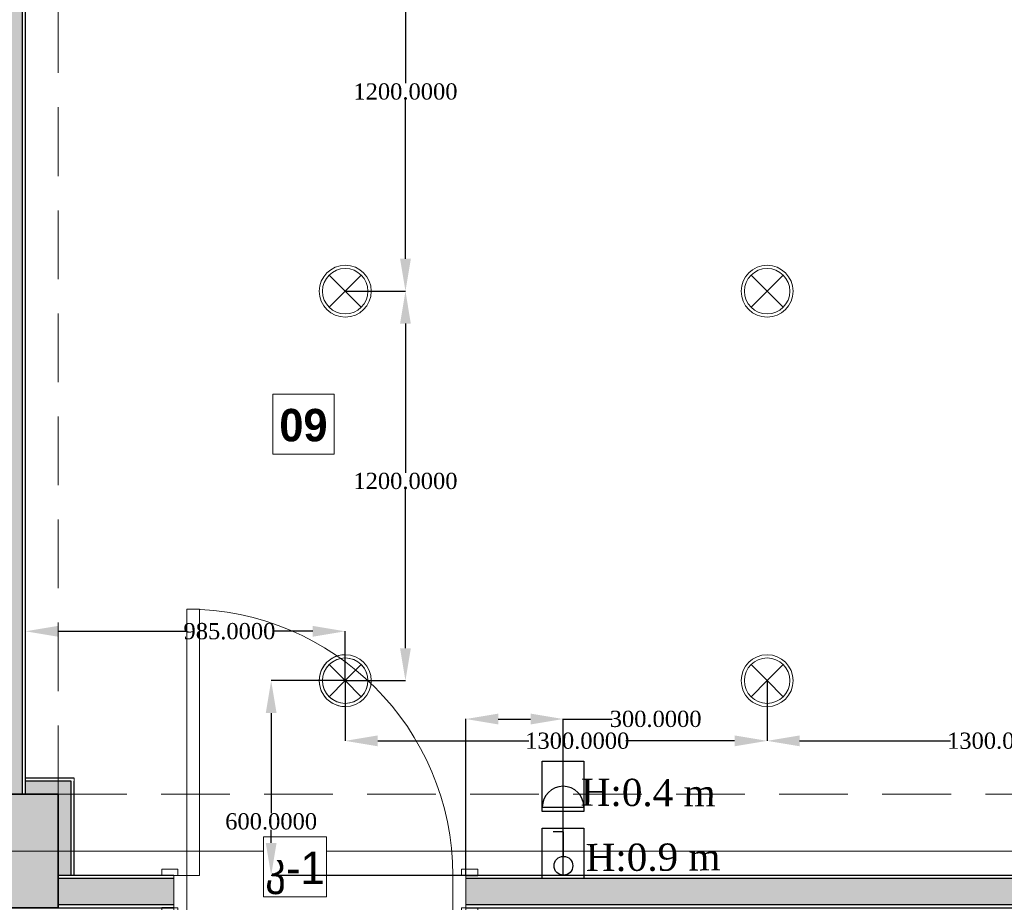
# Model space of a CAD drawing. Header units: inches. Extents: x -177438 to 34922, y -9538 to 55319.
# Tile 24 of 59: x -10174 to -7140, y 5464 to 8184. Entities that reach past the tile are written whole.
import ezdxf
from ezdxf.enums import TextEntityAlignment as Align

# ---------------------------------------------------------------- set-up
doc = ezdxf.new("R2010")
doc.units = ezdxf.units.IN
doc.header["$MEASUREMENT"] = 0
doc.set_wipeout_variables(frame=1)
doc.linetypes.add('Dot & Dashed', pattern=[670.277762, 317.5, -176.388889, 0, -176.388874])
doc.linetypes.add('Hidden', pattern=[317.5, 211.666667, -105.833333])
for name, color, linetype in [('- განათება', 7, 'Continuous'), ('- საშტეფცელო როზეტები', 7, 'Continuous'), ('New_Structural - Bearing', 7, 'Continuous'), ('Structural - Bearing', 7, 'Continuous'), ('Structural - Grid', 7, 'Continuous')]:
    doc.layers.add(name, color=color, linetype=linetype)
for name, color, linetype, lineweight in [('New_Annotation - Text_Pen_No__20', 1, 'Continuous', 0), ('New_Archicad Doors_Pen_No__1', 7, 'Continuous', 13), ('New_Structural - Bearing_Pen_No__1', 7, 'Continuous', 13), ('Structural - Bearing_Pen_No__20', 1, 'Continuous', 0)]:
    doc.layers.add(name, color=color, linetype=linetype, lineweight=lineweight)
for name, color, linetype, lineweight, true_color in [('New_Interior - Lamp_Pen_No__77', 7, 'Continuous', 20, 0xffeb28), ('New_Structural - Bearing_Pen_No__255', 7, 'Continuous', 13, 0xe8e8e8), ('New_Structural - Bearing_Pen_No__5', 7, 'Continuous', 25, 0x40a5ff), ('New_Structural - Bearing_Pen_No__57', 7, 'Continuous', 25, 0xdcd214), ('Structural - Bearing_Pen_No__102', 7, 'Continuous', 13, 0xcccccc), ('Structural - Bearing_Pen_No__161', 7, 'Continuous', 13, 0x6a6a6a), ('Structural - Bearing_Pen_No__28', 7, 'Continuous', 35, 0xa80f02), ('Structural - Bearing_Pen_No__81', 7, 'Continuous', 20, 0x6a6a6a), ('Structural - Grid_Pen_No__81', 7, 'Continuous', 20, 0x6a6a6a)]:
    doc.layers.add(name, color=color, linetype=linetype, lineweight=lineweight, true_color=true_color)
doc.styles.add('GENERATED_STYLE_3', font='txt')
doc.styles.add('GENERATED_STYLE_4', font='txt')
doc.styles.get("Standard").update_dxf_attribs({"font": 'arial.ttf'})
doc.dimstyles.get("Standard").update_dxf_attribs({"dimtxt": 0.18, "dimasz": 0.18, "dimexe": 0.18, "dimexo": 0.0625, "dimgap": 0.09, "dimtad": 0, "dimtih": 1, "dimtoh": 1, "dimdec": 4, "dimzin": 0, "dimdsep": 46, "dimtxsty": 'Standard', "dimcen": 0.09, "dimadec": 0, "dimazin": 0, "dimtfac": 1, "dimtdec": 4, "dimtofl": 0, "dimtmove": 0, "dimatfit": 3, "dimfxl": 1, "dimtolj": 1, "dimtzin": 0, "dimarcsym": 0})

# ---------------------------------------------------------------- blocks, each defined once
blk = doc.blocks.new('Door_4')
at = {"layer": 'New_Archicad Doors_Pen_No__1', "color": 7, "linetype": 'Continuous', "lineweight": 13}
for p, q in [((370, 0), (370, 820)), ((370, 820), (410, 820)), ((410, 820), (410, 0)), ((-487, 0), (-487, 19)), ((-487, 19), (-437, 19)), ((-437, 0), (-487, 0)), ((-450, 0), (-487, 0)), ((-450, 0), (-487, 0)), ((-410, 0), (-450, 0)), ((-450, 0), (-450, -115)), ((-450, 0), (-450, -10)), ((-450, 0), (-450, -10)), ((-437, 19), (-437, 0)), ((-410, -115), (-410, 0)), ((410, 0), (370, 0)), ((450, 0), (410, 0)), ((410, 0), (410, -115)), ((437, 19), (487, 19)), ((437, 0), (437, 19)), ((487, 0), (437, 0)), ((450, -115), (450, 0)), ((450, 0), (450, -10)), ((450, 0), (450, -10)), ((450, 0), (487, 0)), ((450, 0), (487, 0)), ((487, 19), (487, 0)), ((-450, -10), (-450, -90)), ((-450, -10), (-450, -90)), ((450, -10), (450, -90)), ((450, -10), (450, -90)), ((-450, -90), (-450, -100)), ((-450, -90), (-450, -100)), ((450, -90), (450, -100)), ((450, -90), (450, -100)), ((-487, -119), (-487, -100)), ((-487, -100), (-437, -100)), ((-450, -100), (-487, -100)), ((-450, -100), (-487, -100)), ((-437, -119), (-487, -119)), ((-450, -115), (-410, -115)), ((-437, -100), (-437, -119)), ((410, -115), (450, -115)), ((437, -100), (487, -100)), ((437, -119), (437, -100)), ((487, -119), (437, -119)), ((450, -100), (487, -100)), ((450, -100), (487, -100)), ((487, -100), (487, -119))]:
    blk.add_line(p, q, dxfattribs=at)
blk.add_arc((410, 0), 820, 90, 180, dxfattribs=at)
blk = doc.blocks.new('Wall_47', base_point=(-40833.8, 26488))
at = {"layer": 'New_Structural - Bearing_Pen_No__57', "linetype": 'Continuous', "lineweight": 25, "true_color": 0xdcd214}
for points in [[(-40833.8, 26498), (-40477.4, 26498), (-40477.4, 26578), (-40833.8, 26578)], [(-39577.4, 26498), (-35183.8, 26498), (-35183.8, 26578), (-39577.4, 26578)]]:
    blk.add_hatch(color=52, dxfattribs=at).paths.add_polyline_path(points)
at = {"layer": 'New_Structural - Bearing_Pen_No__1', "color": 7, "linetype": 'Continuous', "lineweight": 13}
for p, q in [((-40477.4, 26588), (-40477.4, 26578)), ((-39577.4, 26588), (-39577.4, 26578)), ((-40477.4, 26578), (-40477.4, 26498)), ((-39577.4, 26578), (-39577.4, 26498)), ((-40477.4, 26498), (-40477.4, 26488)), ((-39577.4, 26498), (-39577.4, 26488))]:
    blk.add_line(p, q, dxfattribs=at)
at = {"layer": 'New_Structural - Bearing_Pen_No__5', "color": 161, "linetype": 'Continuous', "lineweight": 25, "true_color": 0x40a5ff}
for p, q in [((-40477.4, 26588), (-40514.4, 26588)), ((-39577.4, 26588), (-39540.4, 26588)), ((-40477.4, 26578), (-40833.8, 26578)), ((-35183.8, 26578), (-39577.4, 26578)), ((-40833.8, 26498), (-40477.4, 26498)), ((-40477.4, 26488), (-40514.4, 26488)), ((-39577.4, 26498), (-35183.8, 26498)), ((-39577.4, 26488), (-39540.4, 26488))]:
    blk.add_line(p, q, dxfattribs=at)
at = {"layer": 'New_Structural - Bearing_Pen_No__5', "color": 161, "linetype": 'Continuous', "lineweight": 25, "true_color": 0x40a5ff, "flags": 128}
for points in [[(-40477.4, 26588), (-40833.8, 26588)], [(-35183.8, 26588), (-39577.4, 26588)], [(-40833.8, 26488), (-40477.4, 26488)], [(-39577.4, 26488), (-35183.8, 26488)]]:
    blk.add_lwpolyline(points, dxfattribs=at)
at = {"layer": 'New_Archicad Doors_Pen_No__1', "color": 7, "linetype": 'Continuous', "lineweight": 13, "xscale": -1, "zscale": 1000}
blk.add_blockref('Door_4', (-40027.4, 26588), dxfattribs=at)
blk = doc.blocks.new('Wall_56', base_point=(-40983.8, 32638))
at = {"layer": 'New_Structural - Bearing_Pen_No__57', "linetype": 'Continuous', "lineweight": 25, "true_color": 0xdcd214}
blk.add_hatch(color=52, dxfattribs=at).paths.add_polyline_path([(-40943.8, 32488), (-40983.8, 32488), (-40983.8, 26838), (-40943.8, 26838)])
at = {"layer": 'New_Structural - Bearing_Pen_No__5', "color": 161, "linetype": 'Continuous', "lineweight": 25, "true_color": 0x40a5ff}
blk.add_line((-40943.8, 26838), (-40943.8, 32488), dxfattribs=at)
at = {"layer": 'New_Structural - Bearing_Pen_No__5', "color": 161, "linetype": 'Continuous', "lineweight": 25, "true_color": 0x40a5ff, "flags": 128}
blk.add_lwpolyline([(-40933.8, 26838), (-40933.8, 32488)], dxfattribs=at)
blk = doc.blocks.new('Wall_61', base_point=(-40933.8, 26838))
at = {"layer": 'New_Structural - Bearing_Pen_No__255', "linetype": 'Continuous', "lineweight": 13, "true_color": 0xe8e8e8}
for points in [[(-40833.8, 26878), (-40933.8, 26878), (-40933.8, 26838), (-40833.8, 26838)], [(-40833.8, 26838), (-40793.8, 26838), (-40793.8, 26878)], [(-40833.8, 26878), (-40833.8, 26838), (-40793.8, 26878)]]:
    blk.add_hatch(color=254, dxfattribs=at).paths.add_polyline_path(points)
at = {"layer": 'New_Structural - Bearing_Pen_No__1', "color": 7, "linetype": 'Continuous', "lineweight": 13, "flags": 128}
for points in [[(-40933.8, 26878), (-40933.8, 26888)], [(-40783.8, 26888), (-40783.8, 26878)], [(-40933.8, 26838), (-40933.8, 26878)]]:
    blk.add_lwpolyline(points, dxfattribs=at)
at = {"layer": 'New_Structural - Bearing_Pen_No__5', "color": 161, "linetype": 'Continuous', "lineweight": 25, "true_color": 0x40a5ff}
for p, q in [((-40833.8, 26878), (-40933.8, 26878)), ((-40793.8, 26878), (-40833.8, 26878)), ((-40793.8, 26838), (-40793.8, 26878))]:
    blk.add_line(p, q, dxfattribs=at)
at = {"layer": 'New_Structural - Bearing_Pen_No__5', "color": 161, "linetype": 'Continuous', "lineweight": 25, "true_color": 0x40a5ff, "flags": 128}
blk.add_lwpolyline([(-40783.8, 26888), (-40933.8, 26888)], dxfattribs=at)
blk = doc.blocks.new('Wall_62', base_point=(-40833.8, 26838))
at = {"layer": 'New_Structural - Bearing_Pen_No__255', "linetype": 'Continuous', "lineweight": 13, "true_color": 0xe8e8e8}
blk.add_hatch(color=254, dxfattribs=at).paths.add_polyline_path([(-40833.8, 26838), (-40833.8, 26588), (-40793.8, 26588), (-40793.8, 26838)])
at = {"layer": 'New_Structural - Bearing_Pen_No__1', "color": 7, "linetype": 'Continuous', "lineweight": 13, "flags": 128}
for points in [[(-40833.8, 26588), (-40793.8, 26588)], [(-40793.8, 26588), (-40783.8, 26588)]]:
    blk.add_lwpolyline(points, dxfattribs=at)
at = {"layer": 'New_Structural - Bearing_Pen_No__5', "color": 161, "linetype": 'Continuous', "lineweight": 25, "true_color": 0x40a5ff}
for p, q in [((-40793.8, 26838), (-40793.8, 26878)), ((-40793.8, 26588), (-40793.8, 26838))]:
    blk.add_line(p, q, dxfattribs=at)
at = {"layer": 'New_Structural - Bearing_Pen_No__5', "color": 161, "linetype": 'Continuous', "lineweight": 25, "true_color": 0x40a5ff, "flags": 128}
blk.add_lwpolyline([(-40783.8, 26588), (-40783.8, 26878)], dxfattribs=at)
blk = doc.blocks.new('Column_10', base_point=(-41008.8, 26663))
at = {"layer": 'Structural - Bearing_Pen_No__161', "linetype": 'Continuous', "lineweight": 0, "true_color": 0x6a6a6a}
blk.add_hatch(color=251, dxfattribs=at).paths.add_polyline_path([(-40833.8, 26488), (-40833.8, 26838), (-41183.8, 26838), (-41183.8, 26488)])
at = {"layer": 'Structural - Bearing_Pen_No__20', "color": 1, "linetype": 'Continuous', "lineweight": 0}
for p, q in [((-41008.8, 26743), (-41008.8, 26918)), ((-41088.8, 26663), (-41263.8, 26663)), ((-40928.8, 26663), (-40753.8, 26663)), ((-41008.8, 26583), (-41008.8, 26408))]:
    blk.add_line(p, q, dxfattribs=at)
blk.add_point((-41008.8, 26663), dxfattribs=at)
at = {"layer": 'Structural - Bearing_Pen_No__28', "color": 14, "linetype": 'Continuous', "lineweight": 35, "true_color": 0xa80f02, "flags": 128}
blk.add_lwpolyline([(-40833.8, 26488), (-40833.8, 26838), (-41183.8, 26838), (-41183.8, 26488)], close=True, dxfattribs=at)
blk = doc.blocks.new('Standard grid marker')
at = {"layer": 'Structural - Grid_Pen_No__81', "color": 251, "linetype": 'Continuous', "lineweight": 20, "true_color": 0x6a6a6a}
blk.add_line((1000, 0), (51328.1, 0), dxfattribs=at)
at = {"layer": 'Structural - Grid_Pen_No__81', "color": 251, "lineweight": 20, "true_color": 0x6a6a6a, "style": 'GENERATED_STYLE_3'}
for tag, p in [('AC_MarkerText_1_0', (-100, -144)), ('AC_MarkerText_1_1', (52428.1, -144))]:
    blk.add_attdef(tag, text='', height=100, rotation=180, dxfattribs=at).set_placement(p, align=Align.TOP_CENTER)
blk = doc.blocks.new('Beam_8', base_point=(-41008.8, 14663))
at = {"layer": 'Structural - Bearing_Pen_No__102', "color": 254, "linetype": 'Hidden', "lineweight": 13, "true_color": 0xcccccc}
blk.add_line((-40833.8, 26838), (-40833.8, 32488), dxfattribs=at)
blk = doc.blocks.new('Beam_12', base_point=(-47008.8, 26663))
at = {"layer": 'Structural - Bearing_Pen_No__102', "color": 254, "linetype": 'Hidden', "lineweight": 13, "true_color": 0xcccccc}
blk.add_line((-40833.8, 26838), (-35183.8, 26838), dxfattribs=at)
at = {"layer": 'Structural - Bearing_Pen_No__81', "color": 251, "linetype": 'Dot & Dashed', "lineweight": 20, "true_color": 0x6a6a6a}
blk.add_line((-47008.8, 26663), (991.2, 26663), dxfattribs=at)
blk = doc.blocks.new('Recessed Spot')
at = {"layer": 'New_Interior - Lamp_Pen_No__77', "color": 2, "linetype": 'Continuous', "lineweight": 20, "true_color": 0xffeb28}
for q in [(-49.5, 49.5), (49.5, 49.5), (-49.5, -49.5), (49.5, -49.5)]:
    blk.add_line((0, 0), q, dxfattribs=at)
at = {"layer": 'New_Interior - Lamp_Pen_No__77', "color": 2, "linetype": 'Continuous', "lineweight": 20, "true_color": 0xffeb28, "flags": 128}
blk.add_lwpolyline([(80, 0, 1), (-80, 0, 1)], format="xyb", close=True, dxfattribs=at)
at = {"layer": 'New_Interior - Lamp_Pen_No__77', "color": 2, "linetype": 'Continuous', "lineweight": 20, "true_color": 0xffeb28}
blk.add_circle((0, 0), 70, dxfattribs=at)
blk = doc.blocks.new('1 ჩარჩო')
at = {"layer": '- საშტეფცელო როზეტები', "color": 5}
blk.add_lwpolyline([(7775.1, 3905.1), (7903.3, 3905.1), (7903.3, 3750.1), (7775.1, 3750.1)], close=True, dxfattribs=at)
blk = doc.blocks.new('ერთკლავიშა ორკლავიშა სამკლავიშა ჩამრთველი იპ22')
at = {"layer": '- განათება', "color": 6}
blk.add_line((1, 97), (1, 353), dxfattribs=at)
blk.add_lwpolyline([(1, 353), (-106, 353)], dxfattribs=at)
blk.add_circle((0, 0), 97.5, dxfattribs=at)
blk = doc.blocks.new('ერთკლავიშა ჩამრთველი იპ 22')
at = {"layer": '- განათება', "color": 6}
blk.add_blockref('ერთკლავიშა ორკლავიშა სამკლავიშა ჩამრთველი იპ22', (0, 0), dxfattribs=at)
blk = doc.blocks.new('- საშტეფცელო როზეტი IP22')
at = {"layer": '- საშტეფცელო როზეტები', "color": 5}
for p, q in [((8536.7, 3822.7), (8536.7, 3888.1)), ((8472.6, 3758.6), (8600.9, 3758.6))]:
    blk.add_line(p, q, dxfattribs=at)
blk.add_arc((8536.7, 3758.6), 64.1, 0, 180, dxfattribs=at)
blk = doc.blocks.new('*D863')
at = {"layer": '- განათება', "color": 0, "lineweight": -2, "transparency": 16777216}
for p, q in [((-9171.3, 6147.3), (-9399.7, 6147.3)), ((-9399.6, 6047.3), (-9399.6, 5738.9)), ((-9399.6, 5647.3), (-9399.6, 5687.6)), ((-8788, 5547.3), (-9399.7, 5547.3))]:
    blk.add_line(p, q, dxfattribs=at)
at = {"layer": '- განათება', "color": 0, "transparency": 16777216}
for points in [[(-9416.2, 6047.3), (-9382.9, 6047.3), (-9399.6, 6147.3)], [(-9416.2, 5647.3), (-9382.9, 5647.3), (-9399.6, 5547.3)]]:
    blk.add_solid(points, dxfattribs=at)
at = {"layer": 'Defpoints', "color": 0, "transparency": 16777216}
for p in [(-9171.3, 6147.3), (-9399.6, 5547.3), (-8787.9, 5547.3)]:
    blk.add_point(p, dxfattribs=at)
at = {"layer": '- განათება', "color": 0, "transparency": 16777216, "insert": (-9399.6, 5713.2), "char_height": 50, "attachment_point": 5}
blk.add_mtext('\\A1;{\\fSylfaen|b0|i0|c0|p18;600.0000}', dxfattribs=at)
blk = doc.blocks.new('*D864')
at = {"layer": '- განათება', "color": 0, "lineweight": -2, "transparency": 16777216}
for p, q in [((-10156.3, 6138.6), (-10156.3, 6299.5)), ((-10056.3, 6299.3), (-9662.1, 6299.3)), ((-9271.3, 6299.3), (-9394, 6299.3)), ((-9171.3, 6147.3), (-9171.3, 6299.5))]:
    blk.add_line(p, q, dxfattribs=at)
at = {"layer": '- განათება', "color": 0, "transparency": 16777216}
for points in [[(-10056.3, 6316), (-10056.3, 6282.7), (-10156.3, 6299.3)], [(-9271.3, 6316), (-9271.3, 6282.7), (-9171.3, 6299.3)]]:
    blk.add_solid(points, dxfattribs=at)
at = {"layer": 'Defpoints', "color": 0, "transparency": 16777216}
for p in [(-10156.3, 6299.3), (-10156.3, 6138.5), (-9171.3, 6147.3)]:
    blk.add_point(p, dxfattribs=at)
at = {"layer": '- განათება', "color": 0, "transparency": 16777216, "insert": (-9528.1, 6299.3), "char_height": 50, "attachment_point": 5}
blk.add_mtext('\\A1;{\\fSylfaen|b0|i0|c0|p18;985.0000}', dxfattribs=at)
blk = doc.blocks.new('*D865')
at = {"layer": '- განათება', "color": 0, "lineweight": -2, "transparency": 16777216}
for p, q in [((-9171.2, 7347.3), (-8985.6, 7347.3)), ((-8985.7, 7247.3), (-8985.7, 6787.9)), ((-8985.7, 6247.3), (-8985.7, 6736.6)), ((-9171.2, 6147.3), (-8985.6, 6147.3))]:
    blk.add_line(p, q, dxfattribs=at)
at = {"layer": '- განათება', "color": 0, "transparency": 16777216}
for points in [[(-9002.4, 7247.3), (-8969.1, 7247.3), (-8985.7, 7347.3)], [(-9002.4, 6247.3), (-8969.1, 6247.3), (-8985.7, 6147.3)]]:
    blk.add_solid(points, dxfattribs=at)
at = {"layer": 'Defpoints', "color": 0, "transparency": 16777216}
for p in [(-9171.3, 7347.3), (-9171.3, 6147.3), (-8985.7, 6147.3)]:
    blk.add_point(p, dxfattribs=at)
at = {"layer": '- განათება', "color": 0, "transparency": 16777216, "insert": (-8985.7, 6762.2), "char_height": 50, "attachment_point": 5}
blk.add_mtext('\\A1;{\\fSylfaen|b0|i0|c0|p18;1200.0000}', dxfattribs=at)
blk = doc.blocks.new('*D866')
at = {"layer": '- განათება', "color": 0, "lineweight": -2, "transparency": 16777216}
for p, q in [((-9171.3, 6147.2), (-9171.3, 5961.6)), ((-7871.3, 6147.2), (-7871.3, 5961.6)), ((-9071.3, 5961.7), (-8606, 5961.7)), ((-7971.3, 5961.7), (-8306.7, 5961.7))]:
    blk.add_line(p, q, dxfattribs=at)
at = {"layer": '- განათება', "color": 0, "transparency": 16777216}
for points in [[(-9071.3, 5978.4), (-9071.3, 5945.1), (-9171.3, 5961.7)], [(-7971.3, 5978.4), (-7971.3, 5945.1), (-7871.3, 5961.7)]]:
    blk.add_solid(points, dxfattribs=at)
at = {"layer": 'Defpoints', "color": 0, "transparency": 16777216}
for p in [(-9171.3, 6147.3), (-7871.3, 6147.3), (-9171.3, 5961.7)]:
    blk.add_point(p, dxfattribs=at)
at = {"layer": '- განათება', "color": 0, "transparency": 16777216, "insert": (-8456.3, 5961.7), "char_height": 50, "attachment_point": 5}
blk.add_mtext('\\A1;{\\fSylfaen|b0|i0|c0|p18;1300.0000}', dxfattribs=at)
blk = doc.blocks.new('*D867')
at = {"layer": '- განათება', "color": 0, "lineweight": -2, "transparency": 16777216}
for p, q in [((-9171.2, 8547.3), (-8985.6, 8547.3)), ((-8985.7, 8447.3), (-8985.7, 7987.9)), ((-8985.7, 7447.3), (-8985.7, 7936.6)), ((-9171.2, 7347.3), (-8985.6, 7347.3))]:
    blk.add_line(p, q, dxfattribs=at)
at = {"layer": '- განათება', "color": 0, "transparency": 16777216}
for points in [[(-9002.4, 8447.3), (-8969.1, 8447.3), (-8985.7, 8547.3)], [(-9002.4, 7447.3), (-8969.1, 7447.3), (-8985.7, 7347.3)]]:
    blk.add_solid(points, dxfattribs=at)
at = {"layer": 'Defpoints', "color": 0, "transparency": 16777216}
for p in [(-9171.3, 8547.3), (-9171.3, 7347.3), (-8985.7, 7347.3)]:
    blk.add_point(p, dxfattribs=at)
at = {"layer": '- განათება', "color": 0, "transparency": 16777216, "insert": (-8985.7, 7962.2), "char_height": 50, "attachment_point": 5}
blk.add_mtext('\\A1;{\\fSylfaen|b0|i0|c0|p18;1200.0000}', dxfattribs=at)
blk = doc.blocks.new('*D870')
at = {"layer": '- განათება', "color": 0, "lineweight": -2, "transparency": 16777216}
for p, q in [((-7871.3, 6147.2), (-7871.3, 5961.6)), ((-6571.3, 6147.2), (-6571.3, 5961.6)), ((-7771.3, 5961.7), (-7306, 5961.7)), ((-6671.3, 5961.7), (-7006.7, 5961.7))]:
    blk.add_line(p, q, dxfattribs=at)
at = {"layer": '- განათება', "color": 0, "transparency": 16777216}
for points in [[(-7771.3, 5978.4), (-7771.3, 5945.1), (-7871.3, 5961.7)], [(-6671.3, 5978.4), (-6671.3, 5945.1), (-6571.3, 5961.7)]]:
    blk.add_solid(points, dxfattribs=at)
at = {"layer": 'Defpoints', "color": 0, "transparency": 16777216}
for p in [(-7871.3, 6147.3), (-6571.3, 6147.3), (-7871.3, 5961.7)]:
    blk.add_point(p, dxfattribs=at)
at = {"layer": '- განათება', "color": 0, "transparency": 16777216, "insert": (-7156.3, 5961.7), "char_height": 50, "attachment_point": 5}
blk.add_mtext('\\A1;{\\fSylfaen|b0|i0|c0|p18;1300.0000}', dxfattribs=at)
blk = doc.blocks.new('*D1052')
at = {"layer": '- საშტეფცელო როზეტები', "color": 0, "lineweight": -2, "transparency": 16777216}
for p, q in [((-8799.9, 5547.3), (-8799.9, 6029.2)), ((-8699.9, 6029), (-8599.9, 6029)), ((-8499.9, 5547.3), (-8499.9, 6029.2)), ((-8499.9, 6029), (-8348.3, 6029))]:
    blk.add_line(p, q, dxfattribs=at)
at = {"layer": '- საშტეფცელო როზეტები', "color": 0, "transparency": 16777216}
for points in [[(-8699.9, 6045.7), (-8699.9, 6012.3), (-8799.9, 6029)], [(-8599.9, 6045.7), (-8599.9, 6012.3), (-8499.9, 6029)]]:
    blk.add_solid(points, dxfattribs=at)
at = {"layer": 'Defpoints', "color": 0, "transparency": 16777216}
for p in [(-8499.9, 6029), (-8799.9, 5547.3), (-8499.9, 5547.3)]:
    blk.add_point(p, dxfattribs=at)
at = {"layer": '- საშტეფცელო როზეტები', "color": 0, "transparency": 16777216, "insert": (-8214.8, 6029), "char_height": 50, "attachment_point": 5}
blk.add_mtext('\\A1;{\\fSylfaen|b0|i0|c0|p18;300.0000}', dxfattribs=at)
blk = doc.blocks.new('AVARIULI GANATEBA')
at = {"layer": '- განათება', "color": 3, "linetype": 'Continuous', "lineweight": 20}
for q in [(-49.5, 49.5), (49.5, 49.5), (-49.5, -49.5), (49.5, -49.5)]:
    blk.add_line((0, 0), q, dxfattribs=at)
for major_axis, start_param, end_param in [((56.6, 56.6), 0.785398, 3.926991), ((-49.5, 49.5), 2.356194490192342, 8.639379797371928), ((56.6, 56.6), 3.926991, 7.068583)]:
    blk.add_ellipse((0, 0), major_axis=major_axis, ratio=1, start_param=start_param, end_param=end_param, dxfattribs=at)

msp = doc.modelspace()

# ---------------------------------------------------------------- block references
at = {"layer": '- განათება', "color": 2, "linetype": 'Continuous', "lineweight": 20, "true_color": 0xffeb28, "zscale": 1000, "rotation": 270}
for p in [(-9171.28398, 7347.28394), (-7871.28398, 7347.28394), (-9171.28398, 6147.28394), (-7871.28398, 6147.28394)]:
    msp.add_blockref('Recessed Spot', p, dxfattribs=at)
at = {"layer": '- განათება', "color": 1}
msp.add_blockref('AVARIULI GANATEBA', (-9171.28398, 6147.28394), dxfattribs=at)
at = {"layer": '- განათება'}
msp.add_blockref('1 ჩარჩო', (-16339.10005, 1787.22148), dxfattribs=at)
at = {"layer": '- განათება', "color": 6, "xscale": 0.2965673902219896, "yscale": 0.2965673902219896, "zscale": 0.2965673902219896}
msp.add_blockref('ერთკლავიშა ჩამრთველი იპ 22', (-8498.87741, 5576.86763), dxfattribs=at)
at = {"layer": '- საშტეფცელო როზეტები'}
for name, p in [('1 ჩარჩო', (-16339.10005, 1994.44454)), ('- საშტეფცელო როზეტი IP22', (-17036.63399, 1998.92118))]:
    msp.add_blockref(name, p, dxfattribs=at)
at = {"layer": 'New_Structural - Bearing', "color": 7, "lineweight": 35}
for name, p in [('Wall_56', (-10206.28398, 11597.28394)), ('Wall_47', (-10056.28398, 5447.28394)), ('Wall_61', (-10156.28398, 5797.28394)), ('Wall_62', (-10056.28398, 5797.28394))]:
    msp.add_blockref(name, p, dxfattribs=at)
at = {"layer": 'Structural - Bearing', "color": 254, "lineweight": 13, "true_color": 0xcccccc}
for name, p in [('Beam_8', (-10231.28398, -6377.71606)), ('Beam_12', (-16231.28398, 5622.28394))]:
    msp.add_blockref(name, p, dxfattribs=at)
at = {"layer": 'Structural - Bearing', "color": 14, "lineweight": 35, "true_color": 0xa80f02}
msp.add_blockref('Column_10', (-10231.28398, 5622.28394), dxfattribs=at)
at = {"layer": 'Structural - Grid', "color": 8, "linetype": 'Continuous', "lineweight": 15, "zscale": 1000, "rotation": 180}
msp.add_blockref('Standard grid marker', (34721.7883, 5622.28394), dxfattribs=at)

# ---------------------------------------------------------------- texts
at = {"layer": '- განათება', "color": 5, "insert": (-8430.8905, 5644.28668), "char_height": 83.9644685, "attachment_point": 1, "rotation": 0.31067434}
msp.add_mtext_dynamic_manual_height_columns('{\\fSylfaen|b0|i0|c0|p18;H:0.9 m}', width=710.9466492, gutter_width=1.70068, heights=[0], dxfattribs=at)
at = {"layer": '- საშტეფცელო როზეტები', "color": 5, "insert": (-8029.78248, 5843.45034), "char_height": 83.9644685, "attachment_point": 3, "rotation": 359.68932566}
msp.add_mtext_dynamic_manual_height_columns('{\\fSylfaen|b0|i0|c0|p18;H:0.4 m}', width=710.9466492, gutter_width=1.70068, heights=[0], dxfattribs=at)

# ---------------------------------------------------------------- dimensions: what is measured, and where the dimension line sits
at = {"layer": '- განათება', "color": 1}
for base, p1, p2, angle, picture, middle in [((-8985.74403, 7347.28394), (-9171.28398, 8547.28394), (-9171.28398, 7347.28394), 270, '*D867', (-8985.74403, 7962.22395)), ((-8985.74403, 6147.28394), (-9171.28398, 7347.28394), (-9171.28398, 6147.28394), 270, '*D865', (-8985.74403, 6762.22395)), ((-10156.28398, 6299.33495), (-9171.28398, 6147.28394), (-10156.28398, 6138.5424), 180, '*D864', (-9528.06792, 6299.33495)), ((-9171.28398, 5961.74399), (-7871.28398, 6147.28394), (-9171.28398, 6147.28394), 180, '*D866', (-8456.34396, 5961.74399)), ((-7871.28398, 5961.74399), (-6571.28398, 6147.28394), (-7871.28398, 6147.28394), 180, '*D870', (-7156.34396, 5961.74399))]:
    dim = msp.add_linear_dim(base=base, p1=p1, p2=p2, angle=angle, text='{\\fSylfaen|b0|i0|c0|p18;<>}', dimstyle='Standard', override={"dimtxt": 50, "dimasz": 100}, dxfattribs=at)
    dim.commit()
    dim.dimension.update_dxf_attribs({"geometry": picture, "text_midpoint": middle, "dimtype": 160})
at = {"layer": '- საშტეფცელო როზეტები', "color": 1}
dim = msp.add_linear_dim(base=(-8499.89239, 6029), p1=(-8799.89242, 5547.28394), p2=(-8499.89239, 5547.28394), text='{\\fSylfaen|b0|i0|c0|p18;<>}', dimstyle='Standard', override={"dimtxt": 50, "dimasz": 100}, dxfattribs=at)
dim.commit()
dim.dimension.update_dxf_attribs({"geometry": '*D1052', "text_midpoint": (-8214.83244, 6029), "dimtype": 160})

# ---------------------------------------------------------------- wipeouts: each hides what was drawn before it
at = {"color": 1, "linetype": 'Continuous', "lineweight": 0, "ltscale": 244409.646545}
msp.add_wipeout([(-9394.30014, 6844.72066), (-9205.7894, 6844.72066), (-9205.7894, 7029.56919), (-9394.30014, 7029.56919)], dxfattribs=at).dxf.layer = 'New_Annotation - Text_Pen_No__20'

# ---------------------------------------------------------------- next in the draw order: linework, layer by layer
at = {"layer": 'New_Annotation - Text_Pen_No__20', "color": 1, "linetype": 'Continuous', "lineweight": 0, "flags": 128}
msp.add_lwpolyline([(-9394.30014, 6844.72066), (-9205.7894, 6844.72066), (-9205.7894, 7029.56919), (-9394.30014, 7029.56919), (-9394.30014, 6844.72066)], close=True, dxfattribs=at)

# ---------------------------------------------------------------- next in the draw order: texts
at = {"layer": 'New_Annotation - Text_Pen_No__20', "color": 1, "linetype": 'Continuous', "lineweight": 0, "insert": (-9300.04477, 6984.64799), "char_height": 100, "attachment_point": 2, "style": 'GENERATED_STYLE_4'}
msp.add_mtext('\\A1;{\\pqc;\\fBOG 2018|b1|i0|c0|p0;\\W1.000000;0\\fBOG 2018|b1|i0|c0|p0;\\W1.000000;9}', dxfattribs=at)

# ---------------------------------------------------------------- next in the draw order: wipeouts: each hides what was drawn before it
at = {"color": 1, "linetype": 'Continuous', "lineweight": 0, "ltscale": 240687.217459}
msp.add_wipeout([(-9423.44751, 5481.21745), (-9229.26551, 5481.21745), (-9229.26551, 5666.06645), (-9423.44751, 5666.06645)], dxfattribs=at).dxf.layer = 'New_Annotation - Text_Pen_No__20'

# ---------------------------------------------------------------- next in the draw order: linework, layer by layer
at = {"layer": 'New_Annotation - Text_Pen_No__20', "color": 1, "linetype": 'Continuous', "lineweight": 0, "flags": 128}
msp.add_lwpolyline([(-9423.44751, 5481.21745), (-9229.26551, 5481.21745), (-9229.26551, 5666.06645), (-9423.44751, 5666.06645), (-9423.44751, 5481.21745)], close=True, dxfattribs=at)

# ---------------------------------------------------------------- next in the draw order: texts
at = {"layer": 'New_Annotation - Text_Pen_No__20', "color": 1, "linetype": 'Continuous', "lineweight": 0, "insert": (-9326.35651, 5620.56343), "char_height": 100, "attachment_point": 2, "style": 'GENERATED_STYLE_3'}
msp.add_mtext('\\A1;{\\pqc;\\fBOG 2018|b0|i0|c0|p0;\\W1.000000;კ-1}', dxfattribs=at)

# ---------------------------------------------------------------- next in the draw order: dimensions: what is measured, and where the dimension line sits
at = {"layer": '- განათება', "color": 1}
dim = msp.add_linear_dim(base=(-9399.56792, 5547.28394), p1=(-9171.28398, 6147.28394), p2=(-8787.89242, 5547.28394), angle=270, text='{\\fSylfaen|b0|i0|c0|p18;<>}', dimstyle='Standard', override={"dimtxt": 50, "dimasz": 100}, dxfattribs=at)
dim.commit()
dim.dimension.update_dxf_attribs({"geometry": '*D863', "text_midpoint": (-9399.56792, 5713.23245), "dimtype": 160})

doc.saveas('drawing.dxf')
